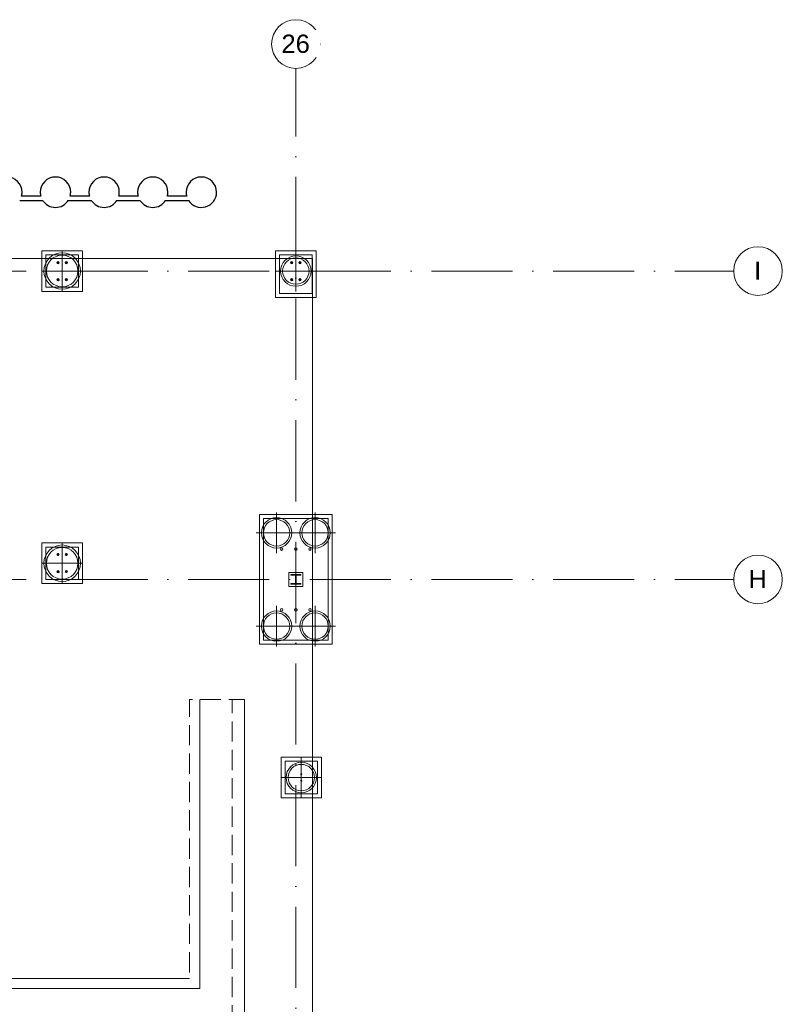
# Model space of a CAD drawing. Header units: millimetres. Extents: x -2694 to 330324, y -17289 to 76899.
# Tile 142 of 142: x 282357 to 301172, y 52102 to 76385. Entities that reach past the tile are written whole.
import ezdxf

# ---------------------------------------------------------------- set-up
doc = ezdxf.new("R2010")
doc.units = ezdxf.units.MM
for name, pattern in [('IMPORT-A_CARA_07', [700, 500, -200]), ('IMPORT-A_CARA_15', [760, 500, -130, 0, -130]), ('Čerchovaná 20mm', [3000, 2000, -500, 0, -500])]:
    doc.linetypes.add(name, pattern=pattern)
for name, color, linetype, lineweight in [('02_0_25386_PODLAHA HALY A ZÁKLADY VESTAVKŮ 4_6_2025_dwg', 8, 'Continuous', 9), ('11542_003_OK-HALA_TaO-1_ET_R01_AciS_2025-04-14_sloupy_dwg', 150, 'Continuous', 9), ('CA_OSY', 5, 'IMPORT-A_CARA_15', 13), ('CA_PODLAHA25', 7, 'Continuous', 13), ('CA_POHHRA18', 9, 'Continuous', 9), ('CA_TEXT35', 62, 'Continuous', 9), ('CA_ZAKLADY25', 7, 'Continuous', 13), ('CA_ZAKLADY5', 1, 'Continuous', 25), ('CA_ZÁKLADY TG', 9, 'Continuous', 25), ('Konstrukční přípoje', 7, 'Continuous', 13), ('SS_HALA_TaO-DODAVKA_STAVEBNI', 140, 'Continuous', 9), ('SS_HALA_TaO-SLOUP', 140, 'Continuous', 9)]:
    doc.layers.add(name, color=color, linetype=linetype, lineweight=lineweight)
doc.styles.add('Arial_1', font='arial.ttf', dxfattribs={"height": 450})

# ---------------------------------------------------------------- blocks, each defined once
blk = doc.blocks.new('02_0_25386_PODLAHA HALY A ZÁKLADY VESTAVKŮ 4_6_2025_dwg_A$Cb66bb888-2769433-BOURÁNÍ STÁVAJÍCÍCH ZÁKLADOVÝCH PRVKŮ')
at = {"layer": 'CA_ZÁKLADY TG', "color": 240, "linetype": 'IMPORT-A_CARA_07', "lineweight": 9, "flags": 128}
for points in [[(80214, 34749), (81614, 34749), (81614, 34149), (96764, 34149), (81614, 34149), (96764, 34149), (96764, 41029), (98114, 41029), (98114, 15349), (97814, 15349), (97814, 14999), (97014, 14999), (97014, 15349), (97814, 15349), (97814, 14999), (97014, 14999), (97014, 15349), (96714, 15349), (97014, 15349), (96764, 15349), (98114, 15349), (97014, 15349), (97014, 17899), (97014, 15349)], [(98114, 15349), (98114, 41029), (98114, 15349), (97814, 15349), (97814, 41029)], [(81314, 33899), (96764, 33899), (81614, 33899), (81614, 34149), (81614, 32849), (81614, 32244), (81314, 32244), (81314, 33099), (81614, 33099), (81314, 33099), (81314, 32244), (81614, 32244)]]:
    blk.add_lwpolyline(points, dxfattribs=at)
blk.add_lwpolyline([(97014, 41029), (97014, 33899), (96764, 33899), (97014, 33899)], close=True, dxfattribs=at)
blk = doc.blocks.new('02_0_25386_PODLAHA HALY A ZÁKLADY VESTAVKŮ 4_6_2025_dwg-2745952-BOURÁNÍ STÁVAJÍCÍCH ZÁKLADOVÝCH PRVKŮ')
blk.add_blockref('02_0_25386_PODLAHA HALY A ZÁKLADY VESTAVKŮ 4_6_2025_dwg_A$Cb66bb888-2769433-BOURÁNÍ STÁVAJÍCÍCH ZÁKLADOVÝCH PRVKŮ', (2496368, -1778956))
blk = doc.blocks.new('pilota 600 mm - D_750_650-2142280-BOURÁNÍ STÁVAJÍCÍCH ZÁKLADOVÝCH PRVKŮ')
at = {"layer": 'CA_POHHRA18'}
for q in [(0, 500), (-500, 0), (0, -500), (500, 0)]:
    blk.add_line((0, 0), q, dxfattribs=at)
blk = doc.blocks.new('pilota 600 mm - D_750_650-2142281-BOURÁNÍ STÁVAJÍCÍCH ZÁKLADOVÝCH PRVKŮ')
at = {"layer": 'CA_POHHRA18'}
for q in [(0, 500), (-500, 0), (500, 0), (0, -500)]:
    blk.add_line((0, 0), q, dxfattribs=at)
blk = doc.blocks.new('pilota 600 mm - D_900_780-V38-BOURÁNÍ STÁVAJÍCÍCH ZÁKLADOVÝCH PRVKŮ')
at = {"layer": 'CA_POHHRA18'}
for q in [(0, 500), (-500, 0), (0, -500), (500, 0)]:
    blk.add_line((0, 0), q, dxfattribs=at)
blk = doc.blocks.new('pilota 600 mm - D_750_650-2142304-BOURÁNÍ STÁVAJÍCÍCH ZÁKLADOVÝCH PRVKŮ')
at = {"layer": 'CA_POHHRA18'}
for q in [(0, 500), (-500, 0), (0, -500), (500, 0)]:
    blk.add_line((0, 0), q, dxfattribs=at)
blk = doc.blocks.new('pilota 600 mm - D_900_780-2142307-BOURÁNÍ STÁVAJÍCÍCH ZÁKLADOVÝCH PRVKŮ')
at = {"layer": 'CA_POHHRA18'}
for q in [(0, 500), (-500, 0), (0, -500), (500, 0)]:
    blk.add_line((0, 0), q, dxfattribs=at)
blk = doc.blocks.new('11542_003_OK-HALA_TaO-1_ET_R01_AciS_2025-04-14_sloupy_dwg-1858929-BOURÁNÍ STÁVAJÍCÍCH ZÁKLADOVÝCH PRVKŮ')
at = {"layer": '11542_003_OK-HALA_TaO-1_ET_R01_AciS_2025-04-14_sloupy_dwg', "color": 140}
for p, q in [((289050, 62700), (289050, 62683)), ((289290, 62700), (289050, 62700)), ((289050, 62683), (289144, 62683)), ((289165, 62662), (289165, 62498)), ((289175, 62498), (289175, 62662)), ((289196, 62683), (289290, 62683)), ((289290, 62683), (289290, 62700)), ((289144, 62477), (289050, 62477)), ((289050, 62477), (289050, 62460)), ((289050, 62460), (289290, 62460)), ((289290, 62477), (289196, 62477)), ((289290, 62460), (289290, 62477))]:
    blk.add_line(p, q, dxfattribs=at)
for centre, radius, start, end in [((283305, 70395), 13.5, 0, 180), ((283305, 70395), 13.5, 180, 0), ((283505, 70395), 13.5, 0, 180), ((283505, 70395), 13.5, 180, 0), ((289070, 70395), 13.5, 0, 180), ((289070, 70395), 13.5, 180, 0), ((289270, 70395), 13.5, 0, 180), ((289270, 70395), 13.5, 180, 0), ((283305, 69975), 13.5, 0, 180), ((283305, 69975), 13.5, 180, 0), ((283505, 69975), 13.5, 0, 180), ((283505, 69975), 13.5, 180, 0), ((289070, 69975), 13.5, 0, 180), ((289070, 69975), 13.5, 180, 0), ((289270, 69975), 13.5, 0, 180), ((289270, 69975), 13.5, 180, 0), ((283305, 63195), 13.5, 0, 180), ((283305, 63195), 13.5, 180, 0), ((283505, 63195), 13.5, 0, 180), ((283505, 63195), 13.5, 180, 0), ((288820, 63330), 32, 0, 180), ((288820, 63330), 32, 180, 0), ((289170, 63330), 32, 0, 180), ((289170, 63330), 32, 180, 0), ((289520, 63330), 32, 0, 180), ((289520, 63330), 32, 180, 0), ((283305, 62775), 13.5, 0, 180), ((283305, 62775), 13.5, 180, 0), ((283505, 62775), 13.5, 0, 180), ((283505, 62775), 13.5, 180, 0), ((289144, 62662), 21, 0, 90), ((289196, 62662), 21, 90, 180), ((289144, 62498), 21, 270, 0), ((289196, 62498), 21, 180, 270), ((288820, 61830), 32, 0, 180), ((288820, 61830), 32, 180, 0), ((289170, 61830), 32, 0, 180), ((289170, 61830), 32, 180, 0), ((289520, 61830), 32, 0, 180), ((289520, 61830), 32, 180, 0), ((289305, 57775), 12, 90, 270), ((289305, 57615), 12, 90, 270), ((289305, 57775), 12, 270, 90), ((289305, 57615), 12, 270, 90)]:
    blk.add_arc(centre, radius, start, end, dxfattribs=at)
at = {"layer": 'SS_HALA_TaO-DODAVKA_STAVEBNI'}
for centre, radius, start, end in [((283305, 70395), 13.5, 0, 180), ((283305, 70395), 13.5, 180, 0), ((283505, 70395), 13.5, 0, 180), ((283505, 70395), 13.5, 180, 0), ((289070, 70395), 13.5, 0, 180), ((289070, 70395), 13.5, 180, 0), ((289270, 70395), 13.5, 0, 180), ((289270, 70395), 13.5, 180, 0), ((283305, 69975), 13.5, 0, 180), ((283305, 69975), 13.5, 180, 0), ((283505, 69975), 13.5, 0, 180), ((283505, 69975), 13.5, 180, 0), ((289070, 69975), 13.5, 0, 180), ((289070, 69975), 13.5, 180, 0), ((289270, 69975), 13.5, 0, 180), ((289270, 69975), 13.5, 180, 0), ((283305, 63195), 13.5, 0, 180), ((283305, 63195), 13.5, 180, 0), ((283505, 63195), 13.5, 0, 180), ((283505, 63195), 13.5, 180, 0), ((288820, 63330), 32, 0, 180), ((288820, 63330), 32, 180, 0), ((289170, 63330), 32, 0, 180), ((289170, 63330), 32, 180, 0), ((289520, 63330), 32, 0, 180), ((289520, 63330), 32, 180, 0), ((283305, 62775), 13.5, 0, 180), ((283305, 62775), 13.5, 180, 0), ((283505, 62775), 13.5, 0, 180), ((283505, 62775), 13.5, 180, 0), ((288820, 61830), 32, 0, 180), ((288820, 61830), 32, 180, 0), ((289170, 61830), 32, 0, 180), ((289170, 61830), 32, 180, 0), ((289520, 61830), 32, 0, 180), ((289520, 61830), 32, 180, 0)]:
    blk.add_arc(centre, radius, start, end, dxfattribs=at)
at = {"layer": 'SS_HALA_TaO-SLOUP'}
for p, q in [((289050, 62700), (289050, 62683)), ((289290, 62700), (289050, 62700)), ((289050, 62683), (289144, 62683)), ((289165, 62662), (289165, 62498)), ((289175, 62498), (289175, 62662)), ((289196, 62683), (289290, 62683)), ((289290, 62683), (289290, 62700)), ((289144, 62477), (289050, 62477)), ((289050, 62477), (289050, 62460)), ((289050, 62460), (289290, 62460)), ((289290, 62477), (289196, 62477)), ((289290, 62460), (289290, 62477))]:
    blk.add_line(p, q, dxfattribs=at)
for centre, radius, start, end in [((289144, 62662), 21, 0, 90), ((289196, 62662), 21, 90, 180), ((289144, 62498), 21, 270, 0), ((289196, 62498), 21, 180, 270), ((289305, 57775), 12, 90, 270), ((289305, 57615), 12, 90, 270), ((289305, 57775), 12, 270, 90), ((289305, 57615), 12, 270, 90)]:
    blk.add_arc(centre, radius, start, end, dxfattribs=at)
blk = doc.blocks.new('M_Šroub HPM-P - 27_P-1869720-BOURÁNÍ STÁVAJÍCÍCH ZÁKLADOVÝCH PRVKŮ')
at = {"layer": 'Konstrukční přípoje'}
for p, q in [((0, 21), (-18, 10)), ((0, 21), (-18, 10)), ((-18, 10), (0, 21)), ((0, 21), (-18, 10)), ((-18, 10), (-18, -10)), ((-18, 10), (-18, -10)), ((-18, -10), (-18, 10)), ((-18, 10), (-18, -10)), ((18, 10), (0, 21)), ((18, 10), (0, 21)), ((0, 21), (18, 10)), ((18, 10), (0, 21)), ((18, -10), (18, 10)), ((18, -10), (18, 10)), ((18, 10), (18, -10)), ((18, -10), (18, 10)), ((-18, -10), (0, -21)), ((-18, -10), (0, -21)), ((0, -21), (-18, -10)), ((-18, -10), (0, -21)), ((0, -21), (18, -10)), ((0, -21), (18, -10)), ((18, -10), (0, -21)), ((0, -21), (18, -10))]:
    blk.add_line(p, q, dxfattribs=at)
for radius, start, end in [(28, 0, 180), (28, 0, 180), (28, 0, 180), (28, 0, 180), (28, 180, 360), (28, 180, 0), (28, 180, 360), (28, 180, 0), (13.5, 0, 180), (13.5, 0, 180), (13.5, 0, 180), (13.5, 0, 180), (13.5, 0, 180), (13.5, 0, 180), (13.5, 180, 360), (13.5, 180, 360), (13.5, 180, 360), (13.5, 180, 360), (13.5, 180, 360), (13.5, 180, 360), (12.5, 0, 180), (12.5, 0, 180), (12.5, 180, 0), (12.5, 180, 360)]:
    blk.add_arc((0, 0), radius, start, end, dxfattribs=at)
blk = doc.blocks.new('M_Šroub HPM-P - 27_P-1869721-BOURÁNÍ STÁVAJÍCÍCH ZÁKLADOVÝCH PRVKŮ')
at = {"layer": 'Konstrukční přípoje'}
for p, q in [((0, 21), (-18, 10)), ((0, 21), (-18, 10)), ((-18, 10), (0, 21)), ((0, 21), (-18, 10)), ((-18, 10), (-18, -10)), ((-18, 10), (-18, -10)), ((-18, -10), (-18, 10)), ((-18, 10), (-18, -10)), ((18, 10), (0, 21)), ((18, 10), (0, 21)), ((0, 21), (18, 10)), ((18, 10), (0, 21)), ((18, -10), (18, 10)), ((18, -10), (18, 10)), ((18, 10), (18, -10)), ((18, -10), (18, 10)), ((-18, -10), (0, -21)), ((-18, -10), (0, -21)), ((0, -21), (-18, -10)), ((-18, -10), (0, -21)), ((0, -21), (18, -10)), ((0, -21), (18, -10)), ((18, -10), (0, -21)), ((0, -21), (18, -10))]:
    blk.add_line(p, q, dxfattribs=at)
for radius, start, end in [(28, 360, 180), (28, 0, 180), (28, 360, 180), (28, 0, 180), (13.5, 0, 180), (13.5, 360, 180), (13.5, 0, 180), (13.5, 0, 180), (13.5, 0, 180), (13.5, 360, 180), (12.5, 0, 180), (12.5, 0, 180), (28, 180, 360), (28, 180, 360), (28, 180, 360), (28, 180, 360), (13.5, 180, 360), (13.5, 180, 360), (13.5, 180, 360), (13.5, 180, 360), (13.5, 180, 360), (13.5, 180, 360), (12.5, 180, 360), (12.5, 180, 360)]:
    blk.add_arc((0, 0), radius, start, end, dxfattribs=at)
blk = doc.blocks.new('Osnova - Bublina osnovy 12mm-4850-BOURÁNÍ STÁVAJÍCÍCH ZÁKLADOVÝCH PRVKŮ')
at = {"layer": 'CA_TEXT35'}
blk.add_circle((0, 0), 6, dxfattribs=at)

msp = doc.modelspace()

# ---------------------------------------------------------------- linework, layer by layer
at = {"layer": 'CA_OSY', "linetype": 'Čerchovaná 20mm', "lineweight": 9}
for p, q in [((289170, -1496.2), (289170, 75184.5)), ((-1493.6, 70185), (299971.9, 70185)), ((-1493.6, 62579.9), (299971.9, 62579.9))]:
    msp.add_line(p, q, dxfattribs=at)
at = {"layer": 'CA_PODLAHA25'}
for p, q in [((204945, 70495), (289580, 70495)), ((289580, 70495), (289580, 7189.9))]:
    msp.add_line(p, q, dxfattribs=at)
at = {"layer": 'CA_ZAKLADY25'}
for p, q in [((282357, 71929.5), (282923.1, 71929.5)), ((282877.8, 72033.1), (282402.3, 72033.1)), ((283557, 71929.5), (284123.1, 71929.5)), ((284077.8, 72033.1), (283602.3, 72033.1)), ((284757, 71929.5), (285323.1, 71929.5)), ((285277.8, 72033.1), (284802.3, 72033.1)), ((285957, 71929.5), (286523.1, 71929.5)), ((286477.8, 72033.1), (286002.3, 72033.1)), ((283805, 70585), (283005, 70585)), ((283005, 70585), (283005, 69785)), ((283005, 69785), (283005, 70585)), ((283005, 70585), (283805, 70585)), ((283805, 69785), (283805, 70585)), ((283805, 70585), (283805, 69785)), ((289570, 70585), (288770, 70585)), ((288770, 70585), (288770, 69635)), ((288770, 69635), (288770, 70585)), ((288770, 70585), (289570, 70585)), ((289570, 69635), (289570, 70585)), ((289570, 70585), (289570, 69635)), ((283005, 69785), (283805, 69785)), ((283805, 69785), (283005, 69785)), ((288770, 69635), (289570, 69635)), ((289570, 69635), (288770, 69635)), ((289970, 64080.3), (288370, 64080.3)), ((288370, 64080.3), (288370, 61080.3)), ((288370, 61080.3), (288370, 64080.3)), ((288370, 64080.3), (289970, 64080.3)), ((289970, 61080.3), (289970, 64080.3)), ((289970, 64080.3), (289970, 61080.3)), ((283805, 63379.9), (283005, 63379.9)), ((283005, 63379.9), (283005, 62579.9)), ((283005, 62579.9), (283005, 63379.9)), ((283005, 63379.9), (283805, 63379.9)), ((283805, 62579.9), (283805, 63379.9)), ((283805, 63379.9), (283805, 62579.9)), ((288995, 62755.3), (289345, 62755.3)), ((288995, 62405.3), (288995, 62755.3)), ((289345, 62755.3), (288995, 62755.3)), ((288995, 62755.3), (288995, 62405.3)), ((289345, 62755.3), (289345, 62405.3)), ((289345, 62405.3), (289345, 62755.3)), ((283005, 62579.9), (283805, 62579.9)), ((283805, 62579.9), (283005, 62579.9)), ((289345, 62405.3), (288995, 62405.3)), ((288995, 62405.3), (289345, 62405.3)), ((288370, 61080.3), (289970, 61080.3)), ((289970, 61080.3), (288370, 61080.3)), ((288905, 58094.9), (288905, 57294.9)), ((289705, 58094.9), (288905, 58094.9)), ((288905, 58094.9), (289705, 58094.9)), ((288905, 57294.9), (288905, 58094.9)), ((289705, 57294.9), (289705, 58094.9)), ((289705, 58094.9), (289705, 57294.9)), ((288905, 57294.9), (289705, 57294.9)), ((289705, 57294.9), (288905, 57294.9))]:
    msp.add_line(p, q, dxfattribs=at)
at = {"layer": 'CA_ZAKLADY25', "lineweight": 9}
for p, q in [((282905, 69685), (282905, 70685)), ((282905, 70685), (283905, 70685)), ((283905, 70685), (282905, 70685)), ((282905, 70685), (282905, 69685)), ((283905, 70685), (283905, 69685)), ((283905, 69685), (283905, 70685)), ((288670, 69535), (288670, 70685)), ((288670, 70685), (289670, 70685)), ((289670, 70685), (288670, 70685)), ((288670, 70685), (288670, 69535)), ((289670, 70685), (289670, 69535)), ((289670, 69535), (289670, 70685)), ((283905, 69685), (282905, 69685)), ((282905, 69685), (283905, 69685)), ((289670, 69535), (288670, 69535)), ((288670, 69535), (289670, 69535)), ((288270, 60980.3), (288270, 64180.3)), ((288270, 64180.3), (290070, 64180.3)), ((290070, 64180.3), (288270, 64180.3)), ((288270, 64180.3), (288270, 60980.3)), ((290070, 64180.3), (290070, 60980.3)), ((290070, 60980.3), (290070, 64180.3)), ((282905, 62479.9), (282905, 63479.9)), ((282905, 63479.9), (283905, 63479.9)), ((283905, 63479.9), (282905, 63479.9)), ((282905, 63479.9), (282905, 62479.9)), ((283905, 63479.9), (283905, 62479.9)), ((283905, 62479.9), (283905, 63479.9)), ((283905, 62479.9), (282905, 62479.9)), ((282905, 62479.9), (283905, 62479.9)), ((290070, 60980.3), (288270, 60980.3)), ((288270, 60980.3), (290070, 60980.3)), ((288805, 58194.9), (289805, 58194.9)), ((288805, 57194.9), (288805, 58194.9)), ((288805, 58194.9), (288805, 57194.9)), ((289805, 58194.9), (288805, 58194.9)), ((289805, 58194.9), (289805, 57194.9)), ((289805, 57194.9), (289805, 58194.9)), ((289805, 57194.9), (288805, 57194.9)), ((288805, 57194.9), (289805, 57194.9))]:
    msp.add_line(p, q, dxfattribs=at)
at = {"layer": 'CA_ZAKLADY25'}
for centre, start, end in [((282040, 72129.9), 0, 180), ((283240, 72129.9), 0, 180), ((284440, 72129.9), 0, 180), ((285640, 72129.9), 0, 180), ((286840, 72129.9), 0, 180), ((282040, 72129.9), 345.03787, 360), ((283240, 72129.9), 180, 194.96213), ((283240, 72129.9), 345.03787, 360), ((284440, 72129.9), 180, 194.96213), ((284440, 72129.9), 345.03787, 0), ((285640, 72129.9), 180, 194.96213), ((285640, 72129.9), 345.03787, 0), ((286840, 72129.9), 180, 194.96213), ((286840, 72129.9), 212.29547, 0), ((283240, 72129.9), 212.29547, 327.70453), ((284440, 72129.9), 212.29547, 327.70453), ((285640, 72129.9), 212.29547, 327.70453)]:
    msp.add_arc(centre, 375, start, end, dxfattribs=at)
at = {"layer": 'CA_ZAKLADY25', "lineweight": 9}
for centre, radius, start, end in [((283405, 70185), 450, 90, 270), ((283405, 70185), 450, 90, 270), ((283405, 70185), 390, 0, 180), ((283405, 70185), 390, 0, 180), ((283405, 70185), 450, 270, 90), ((283405, 70185), 450, 270, 90), ((289170, 70185), 375, 90, 270), ((289170, 70185), 375, 90, 270), ((289170, 70185), 325, 0, 180), ((289170, 70185), 325, 0, 180), ((289170, 70185), 375, 270, 90), ((289170, 70185), 375, 270, 90), ((283405, 70185), 390, 180, 0), ((283405, 70185), 390, 180, 0), ((289170, 70185), 325, 180, 0), ((289170, 70185), 325, 180, 0), ((288695, 63729.9), 375, 0, 180), ((288695, 63729.9), 375, 0, 180), ((289645, 63729.9), 375, 0, 180), ((289645, 63729.9), 375, 0, 180), ((288695, 63729.9), 325, 90, 270), ((288695, 63729.9), 325, 90, 270), ((288695, 63729.9), 325, 270, 90), ((288695, 63729.9), 325, 270, 90), ((289645, 63729.9), 325, 90, 270), ((289645, 63729.9), 325, 90, 270), ((289645, 63729.9), 325, 270, 90), ((289645, 63729.9), 325, 270, 90), ((288695, 63729.9), 375, 180, 0), ((288695, 63729.9), 375, 180, 0), ((289645, 63729.9), 375, 180, 0), ((289645, 63729.9), 375, 180, 0), ((283405, 62979.9), 450, 0, 180), ((283405, 62979.9), 450, 0, 180), ((283405, 62979.9), 390, 90, 270), ((283405, 62979.9), 390, 90, 270), ((283405, 62979.9), 390, 270, 90), ((283405, 62979.9), 390, 270, 90), ((283405, 62979.9), 450, 180, 0), ((283405, 62979.9), 450, 180, 0), ((288695, 61429.9), 375, 0, 180), ((288695, 61429.9), 375, 0, 180), ((288695, 61429.9), 325, 90, 270), ((288695, 61429.9), 325, 90, 270), ((288695, 61429.9), 325, 270, 90), ((288695, 61429.9), 325, 270, 90), ((289645, 61429.9), 375, 0, 180), ((289645, 61429.9), 375, 0, 180), ((289645, 61429.9), 325, 90, 270), ((289645, 61429.9), 325, 90, 270), ((289645, 61429.9), 325, 270, 90), ((289645, 61429.9), 325, 270, 90), ((288695, 61429.9), 375, 180, 0), ((288695, 61429.9), 375, 180, 0), ((289645, 61429.9), 375, 180, 0), ((289645, 61429.9), 375, 180, 0), ((289305, 57694.9), 375, 90, 270), ((289305, 57694.9), 375, 90, 270), ((289305, 57694.9), 375, 270, 90), ((289305, 57694.9), 375, 270, 90), ((289305, 57694.9), 325, 0, 180), ((289305, 57694.9), 325, 0, 180), ((289305, 57694.9), 325, 180, 0), ((289305, 57694.9), 325, 180, 360)]:
    msp.add_arc(centre, radius, start, end, dxfattribs=at)
at = {"layer": 'CA_ZAKLADY5'}
for p, q in [((282357, 71929.5), (282923.1, 71929.5)), ((282877.8, 72033.1), (282402.3, 72033.1)), ((283557, 71929.5), (284123.1, 71929.5)), ((284077.8, 72033.1), (283602.3, 72033.1)), ((284757, 71929.5), (285323.1, 71929.5)), ((285277.8, 72033.1), (284802.3, 72033.1)), ((285957, 71929.5), (286523.1, 71929.5)), ((286477.8, 72033.1), (286002.3, 72033.1))]:
    msp.add_line(p, q, dxfattribs=at)
for centre, start, end in [((282040, 72129.9), 0, 180), ((283240, 72129.9), 0, 180), ((284440, 72129.9), 0, 180), ((285640, 72129.9), 0, 180), ((286840, 72129.9), 0, 180), ((282040, 72129.9), 345.03787, 0), ((283240, 72129.9), 180, 194.96213), ((283240, 72129.9), 345.03787, 0), ((284440, 72129.9), 180, 194.96213), ((284440, 72129.9), 345.03787, 0), ((285640, 72129.9), 180, 194.96213), ((285640, 72129.9), 345.03787, 0), ((286840, 72129.9), 180, 194.96213), ((286840, 72129.9), 212.29547, 0), ((283240, 72129.9), 212.29547, 327.70453), ((284440, 72129.9), 212.29547, 327.70453), ((285640, 72129.9), 212.29547, 327.70453)]:
    msp.add_arc(centre, 375, start, end, dxfattribs=at)

# ---------------------------------------------------------------- block references
at = {"layer": '02_0_25386_PODLAHA HALY A ZÁKLADY VESTAVKŮ 4_6_2025_dwg', "color": 240, "linetype": 'IMPORT-A_CARA_07'}
msp.add_blockref('02_0_25386_PODLAHA HALY A ZÁKLADY VESTAVKŮ 4_6_2025_dwg-2745952-BOURÁNÍ STÁVAJÍCÍCH ZÁKLADOVÝCH PRVKŮ', (-2306582.6, 1797547.1), dxfattribs=at)
at = {"layer": '11542_003_OK-HALA_TaO-1_ET_R01_AciS_2025-04-14_sloupy_dwg', "color": 140}
msp.add_blockref('11542_003_OK-HALA_TaO-1_ET_R01_AciS_2025-04-14_sloupy_dwg-1858929-BOURÁNÍ STÁVAJÍCÍCH ZÁKLADOVÝCH PRVKŮ', (0, 0), dxfattribs=at)
at = {"layer": 'CA_POHHRA18'}
for name, p, rotation in [('pilota 600 mm - D_900_780-2142307-BOURÁNÍ STÁVAJÍCÍCH ZÁKLADOVÝCH PRVKŮ', (283405, 70185), 270.000000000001), ('pilota 600 mm - D_750_650-2142304-BOURÁNÍ STÁVAJÍCÍCH ZÁKLADOVÝCH PRVKŮ', (289170, 70185), 270.000000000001), ('pilota 600 mm - D_750_650-2142281-BOURÁNÍ STÁVAJÍCÍCH ZÁKLADOVÝCH PRVKŮ', (289645, 63729.9), 180), ('pilota 600 mm - D_900_780-V38-BOURÁNÍ STÁVAJÍCÍCH ZÁKLADOVÝCH PRVKŮ', (283405, 62979.9), 180), ('pilota 600 mm - D_750_650-2142280-BOURÁNÍ STÁVAJÍCÍCH ZÁKLADOVÝCH PRVKŮ', (289645, 61429.9), 180), ('pilota 600 mm - D_750_650-2142280-BOURÁNÍ STÁVAJÍCÍCH ZÁKLADOVÝCH PRVKŮ', (289305, 57694.9), 270.000000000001)]:
    msp.add_blockref(name, p, dxfattribs=dict(at, rotation=rotation))
for name, p in [('pilota 600 mm - D_750_650-2142280-BOURÁNÍ STÁVAJÍCÍCH ZÁKLADOVÝCH PRVKŮ', (288695, 63729.9)), ('pilota 600 mm - D_750_650-2142281-BOURÁNÍ STÁVAJÍCÍCH ZÁKLADOVÝCH PRVKŮ', (288695, 61429.9))]:
    msp.add_blockref(name, p, dxfattribs=at)
at = {"layer": 'CA_TEXT35', "xscale": 99.99999999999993, "yscale": 99.99999999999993, "zscale": 99.99999999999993}
msp.add_blockref('Osnova - Bublina osnovy 12mm-4850-BOURÁNÍ STÁVAJÍCÍCH ZÁKLADOVÝCH PRVKŮ', (289170, 75784.5), dxfattribs=at)
at = {"layer": 'CA_TEXT35', "xscale": 99.99999999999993, "yscale": 99.99999999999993, "zscale": 99.99999999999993, "rotation": 269.9999999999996}
for p in [(300571.9, 70185), (300571.9, 62579.9)]:
    msp.add_blockref('Osnova - Bublina osnovy 12mm-4850-BOURÁNÍ STÁVAJÍCÍCH ZÁKLADOVÝCH PRVKŮ', p, dxfattribs=at)
at = {"layer": 'Konstrukční přípoje', "rotation": 180}
for name, p in [('M_Šroub HPM-P - 27_P-1869720-BOURÁNÍ STÁVAJÍCÍCH ZÁKLADOVÝCH PRVKŮ', (283305, 70395.6)), ('M_Šroub HPM-P - 27_P-1869720-BOURÁNÍ STÁVAJÍCÍCH ZÁKLADOVÝCH PRVKŮ', (289070, 70395.6)), ('M_Šroub HPM-P - 27_P-1869721-BOURÁNÍ STÁVAJÍCÍCH ZÁKLADOVÝCH PRVKŮ', (283305, 69975.6)), ('M_Šroub HPM-P - 27_P-1869721-BOURÁNÍ STÁVAJÍCÍCH ZÁKLADOVÝCH PRVKŮ', (289070, 69975.6)), ('M_Šroub HPM-P - 27_P-1869720-BOURÁNÍ STÁVAJÍCÍCH ZÁKLADOVÝCH PRVKŮ', (283305, 63195.6)), ('M_Šroub HPM-P - 27_P-1869721-BOURÁNÍ STÁVAJÍCÍCH ZÁKLADOVÝCH PRVKŮ', (283305, 62775.6))]:
    msp.add_blockref(name, p, dxfattribs=at)
at = {"layer": 'Konstrukční přípoje'}
for name, p in [('M_Šroub HPM-P - 27_P-1869721-BOURÁNÍ STÁVAJÍCÍCH ZÁKLADOVÝCH PRVKŮ', (283505, 70395.6)), ('M_Šroub HPM-P - 27_P-1869721-BOURÁNÍ STÁVAJÍCÍCH ZÁKLADOVÝCH PRVKŮ', (289270, 70395.6)), ('M_Šroub HPM-P - 27_P-1869720-BOURÁNÍ STÁVAJÍCÍCH ZÁKLADOVÝCH PRVKŮ', (283505, 69975.6)), ('M_Šroub HPM-P - 27_P-1869720-BOURÁNÍ STÁVAJÍCÍCH ZÁKLADOVÝCH PRVKŮ', (289270, 69975.6)), ('M_Šroub HPM-P - 27_P-1869721-BOURÁNÍ STÁVAJÍCÍCH ZÁKLADOVÝCH PRVKŮ', (283505, 63195.6)), ('M_Šroub HPM-P - 27_P-1869720-BOURÁNÍ STÁVAJÍCÍCH ZÁKLADOVÝCH PRVKŮ', (283505, 62775.6))]:
    msp.add_blockref(name, p, dxfattribs=at)

# ---------------------------------------------------------------- next in the draw order: texts
at = {"layer": 'CA_TEXT35', "char_height": 450, "attachment_point": 1, "style": 'Arial_1', "bg_fill": 3, "box_fill_scale": 1.25, "bg_fill_color": 256, "bg_fill_true_color": 13158600, "bg_fill_transparency": 0}
for s, insert, width in [('26', (288815.9, 76017.1), 849.789), ('\\fArial|b0|i0|c238|p34|;I', (300476.8, 70420.2), 216.456), ('\\fArial|b0|i0|c238|p34|;H', (300337.8, 62815.1), 553.164)]:
    msp.add_mtext(s, dxfattribs=dict(at, insert=insert, width=width))

doc.saveas('drawing.dxf')
